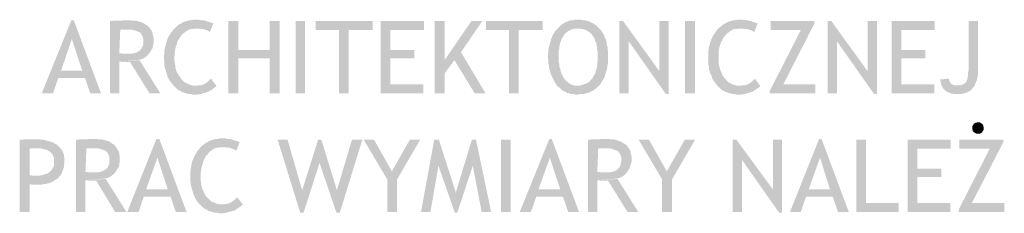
# Model space of a CAD drawing. Header units: millimetres. Extents: x -14047 to 49934, y -21523 to 14989.
# Tile 192 of 201: x 11965 to 12150, y 3869 to 3905. Entities that reach past the tile are written whole.
import ezdxf

# ---------------------------------------------------------------- set-up
doc = ezdxf.new("R2010")
doc.units = ezdxf.units.MM
doc.linetypes.add('ACAD_ISO02W100', pattern=[15, 12, -3])
doc.layers.add('A_PPOŻ', color=1, linetype='ACAD_ISO02W100', lineweight=30, true_color=0xff0000)
doc.layers.add('H', color=7, linetype='Continuous')

# ---------------------------------------------------------------- blocks, each defined once
blk = doc.blocks.new('PODKŁAD')
at = {"layer": 'H', "linetype": 'Continuous'}
for points in [[(15009.08, 6266.68), (15014.64, 6280.35), (15015.08, 6280.35), (15014.73, 6276.82), (15012.7, 6270.91), (15017.2, 6269.5), (15012.17, 6269.5), (15011.2, 6266.68)], [(15018.17, 6266.68), (15017.2, 6269.5), (15012.7, 6270.91), (15016.67, 6270.91), (15014.73, 6276.82), (15015.08, 6280.35), (15020.19, 6266.68)], [(15021.87, 6266.68), (15021.87, 6280.17), (15022.22, 6280.17), (15022.58, 6280.26), (15023.1, 6280.26), (15023.28, 6280.26), (15023.72, 6280.26), (15024.07, 6280.26), (15024.43, 6280.35), (15024.78, 6280.35), (15025.57, 6280.35), (15026.01, 6280.26), (15026.72, 6280.26), (15027.07, 6280.17), (15027.34, 6280.08), (15027.69, 6279.99), (15028.13, 6279.82), (15028.4, 6279.64), (15028.66, 6279.46), (15028.84, 6279.38), (15029.01, 6279.2), (15029.28, 6279.02), (15029.37, 6278.76), (15024.78, 6278.58), (15024.52, 6278.58), (15024.25, 6278.58), (15023.81, 6278.58), (15023.63, 6274.17), (15024.34, 6274.08), (15024.69, 6274.08), (15024.96, 6274.08), (15029.01, 6273.91), (15028.84, 6273.64), (15028.57, 6273.47), (15028.31, 6273.29), (15028.04, 6273.11), (15027.69, 6273.03), (15027.43, 6272.94), (15023.63, 6272.58), (15023.63, 6266.68)], [(15040.65, 6278.14), (15040.47, 6278.23), (15040.21, 6278.4), (15039.94, 6278.49), (15039.68, 6278.58), (15039.42, 6278.67), (15039.06, 6278.67), (15038.71, 6278.76), (15038.27, 6278.76), (15037.92, 6278.76), (15034.13, 6278.93), (15034.3, 6279.11), (15034.83, 6279.55), (15035.36, 6279.82), (15035.63, 6279.99), (15035.98, 6280.08), (15036.24, 6280.17), (15036.5, 6280.26), (15036.86, 6280.35), (15037.21, 6280.35), (15037.47, 6280.43), (15038.27, 6280.43), (15038.62, 6280.43), (15038.97, 6280.35), (15039.33, 6280.35), (15039.68, 6280.26), (15040.03, 6280.17), (15040.3, 6280.08), (15040.56, 6279.99), (15040.83, 6279.9), (15041.09, 6279.82), (15041.27, 6279.73)], [(15044.09, 6266.68), (15044.09, 6280.17), (15045.94, 6280.17), (15045.94, 6274.79), (15051.85, 6273.2), (15045.94, 6273.2), (15045.94, 6266.68)], [(15051.85, 6266.68), (15051.85, 6273.2), (15045.94, 6274.79), (15051.85, 6274.79), (15051.85, 6280.17), (15053.7, 6280.17), (15053.7, 6266.68)], [(15056.7, 6266.68), (15056.7, 6280.17), (15058.47, 6280.17), (15058.47, 6266.68)], [(15064.82, 6266.68), (15064.82, 6278.49), (15060.49, 6278.49), (15060.49, 6280.17), (15071.17, 6280.17), (15071.17, 6278.49), (15066.67, 6278.49), (15066.67, 6266.68)], [(15072.66, 6266.68), (15072.66, 6280.17), (15080.77, 6280.17), (15080.77, 6278.49), (15074.51, 6278.49), (15074.51, 6274.79), (15079.01, 6274.79), (15079.01, 6273.2), (15074.51, 6273.2), (15074.51, 6268.35), (15080.69, 6268.35), (15080.69, 6266.68)], [(15082.8, 6266.68), (15082.8, 6280.17), (15084.65, 6280.17), (15084.65, 6266.68)], [(15084.65, 6270.38), (15084.65, 6272.85), (15089.68, 6280.17), (15091.71, 6280.17), (15087.74, 6274.35), (15086.51, 6272.85)], [(15096.74, 6266.68), (15096.74, 6278.49), (15092.42, 6278.49), (15092.42, 6280.17), (15103.09, 6280.17), (15103.09, 6278.49), (15098.59, 6278.49), (15098.59, 6266.68)], [(15109.17, 6266.41), (15108.91, 6266.5), (15108.55, 6266.5), (15108.2, 6266.59), (15107.94, 6266.68), (15107.58, 6266.76), (15107.32, 6266.94), (15107.06, 6267.03), (15106.79, 6267.2), (15106.53, 6267.38), (15106.35, 6267.56), (15106.09, 6267.82), (15105.82, 6268), (15105.64, 6268.26), (15105.56, 6268.44), (15105.38, 6268.7), (15105.2, 6268.97), (15104.94, 6269.5), (15104.67, 6270.03), (15104.59, 6270.29), (15104.41, 6270.91), (15104.32, 6271.26), (15104.23, 6271.61), (15104.23, 6271.88), (15104.14, 6272.23), (15104.14, 6272.58), (15104.14, 6272.94), (15104.06, 6273.29), (15104.06, 6273.91), (15104.14, 6274.26), (15104.14, 6274.61), (15104.14, 6274.97), (15104.23, 6275.32), (15104.32, 6275.58), (15104.41, 6275.94), (15104.59, 6276.55), (15104.67, 6276.82), (15104.76, 6277.08), (15105.03, 6277.7), (15105.2, 6277.96), (15105.38, 6278.23), (15105.56, 6278.49), (15105.82, 6278.76), (15106, 6278.93), (15106.44, 6279.38), (15106.7, 6279.55), (15106.97, 6279.73), (15107.23, 6279.9), (15107.85, 6280.17), (15108.11, 6280.26), (15108.38, 6280.35), (15108.73, 6280.35), (15109.08, 6280.43), (15109.35, 6280.43), (15109.88, 6280.43), (15110.23, 6280.43), (15110.58, 6280.35), (15110.93, 6280.35), (15111.28, 6280.26), (15111.9, 6280.08), (15112.17, 6279.9), (15112.43, 6279.82), (15112.69, 6279.64), (15113.22, 6279.29), (15113.4, 6279.11), (15113.66, 6278.85), (15109.52, 6278.76), (15109.17, 6278.76), (15108.91, 6278.67), (15108.55, 6278.67), (15108.29, 6278.49), (15108.03, 6278.4), (15107.76, 6278.23), (15107.5, 6278.05), (15107.23, 6277.79), (15107.06, 6277.61), (15106.97, 6277.35), (15106.79, 6277.17), (15106.53, 6276.64), (15106.44, 6276.38), (15106.35, 6276.02), (15106.26, 6275.76), (15106.17, 6275.41), (15106.17, 6275.05), (15106.09, 6274.7), (15106.09, 6274.35), (15106.09, 6274), (15106.09, 6273.2), (15106.09, 6272.85), (15106.09, 6272.5), (15106.17, 6272.14), (15106.17, 6271.79), (15106.35, 6271.17), (15106.44, 6270.82), (15106.53, 6270.56), (15106.61, 6270.29), (15106.79, 6270.03), (15106.88, 6269.76), (15107.14, 6269.41), (15107.32, 6269.14), (15107.58, 6268.88), (15107.85, 6268.7), (15108.03, 6268.53), (15108.29, 6268.35), (15108.55, 6268.26), (15108.91, 6268.17), (15109.17, 6268.09), (15109.52, 6268.09), (15113.66, 6268.09), (15113.4, 6267.91), (15113.22, 6267.65), (15112.96, 6267.47), (15112.69, 6267.29), (15112.43, 6267.12), (15112.17, 6267.03), (15111.9, 6266.85), (15111.64, 6266.76), (15111.28, 6266.68), (15111.02, 6266.59), (15110.67, 6266.5), (15110.32, 6266.5), (15109.97, 6266.5), (15109.61, 6266.41)], [(15117.46, 6266.68), (15117.46, 6280.17), (15118.16, 6280.17), (15119.22, 6276.38), (15119.22, 6266.68)], [(15126.19, 6266.5), (15119.22, 6276.38), (15118.16, 6280.17), (15124.95, 6270.82)], [(15126.19, 6266.5), (15124.95, 6270.82), (15124.95, 6280.17), (15126.72, 6280.17), (15126.72, 6266.5)], [(15129.8, 6266.68), (15129.8, 6280.17), (15131.66, 6280.17), (15131.66, 6266.68)], [(15142.77, 6278.14), (15142.5, 6278.23), (15142.33, 6278.4), (15142.06, 6278.49), (15141.8, 6278.58), (15141.45, 6278.67), (15141.09, 6278.67), (15140.74, 6278.76), (15140.3, 6278.76), (15139.95, 6278.76), (15136.15, 6278.93), (15136.42, 6279.11), (15136.95, 6279.55), (15137.48, 6279.82), (15137.74, 6279.99), (15138.01, 6280.08), (15138.27, 6280.17), (15138.62, 6280.26), (15138.89, 6280.35), (15139.24, 6280.35), (15139.59, 6280.43), (15140.3, 6280.43), (15140.65, 6280.43), (15141.09, 6280.35), (15141.45, 6280.35), (15141.71, 6280.26), (15142.06, 6280.17), (15142.33, 6280.08), (15142.68, 6279.99), (15142.95, 6279.9), (15143.21, 6279.82), (15143.39, 6279.73)], [(15145.68, 6266.68), (15145.68, 6267.12), (15151.5, 6278.49), (15145.86, 6278.49), (15145.86, 6280.17), (15154.05, 6280.17), (15154.05, 6279.73), (15148.23, 6268.35), (15154.23, 6268.35), (15154.23, 6266.68)], [(15156.52, 6266.68), (15156.52, 6280.17), (15157.23, 6280.17), (15158.29, 6276.38), (15158.29, 6266.68)], [(15165.25, 6266.5), (15158.29, 6276.38), (15157.23, 6280.17), (15164.02, 6270.82)], [(15165.25, 6266.5), (15164.02, 6270.82), (15164.02, 6280.17), (15165.78, 6280.17), (15165.78, 6266.5)], [(15168.52, 6266.68), (15168.52, 6280.17), (15176.63, 6280.17), (15176.63, 6278.49), (15170.37, 6278.49), (15170.37, 6274.79), (15174.87, 6274.79), (15174.87, 6273.2), (15170.37, 6273.2), (15170.37, 6268.35), (15176.54, 6268.35), (15176.54, 6266.68)], [(15184.13, 6268.09), (15180.69, 6268.17), (15181.13, 6268.17), (15181.48, 6268.17), (15181.75, 6268.26), (15182.1, 6268.44), (15182.28, 6268.53), (15182.45, 6268.7), (15182.63, 6268.97), (15182.72, 6269.23), (15182.8, 6269.5), (15182.8, 6269.76), (15182.89, 6270.11), (15182.89, 6270.56), (15182.98, 6271), (15182.98, 6280.17), (15184.74, 6280.17), (15184.74, 6271.26), (15184.74, 6270.91), (15184.74, 6270.47), (15184.74, 6270.11), (15184.66, 6269.76), (15184.57, 6269.5), (15184.57, 6269.14), (15184.39, 6268.88), (15184.3, 6268.62), (15184.22, 6268.35)], [(15029.01, 6273.91), (15024.96, 6274.08), (15025.4, 6274.08), (15025.75, 6274.08), (15026.1, 6274.08), (15026.46, 6274.17), (15026.72, 6274.26), (15026.98, 6274.35), (15027.25, 6274.52), (15027.6, 6274.79), (15027.78, 6274.97), (15027.87, 6275.23), (15028.04, 6275.49), (15028.13, 6275.85), (15028.13, 6276.2), (15028.13, 6276.46), (15028.13, 6276.82), (15028.04, 6277.17), (15027.95, 6277.43), (15027.78, 6277.7), (15027.6, 6277.96), (15027.34, 6278.14), (15027.07, 6278.23), (15026.81, 6278.32), (15026.63, 6278.4), (15026.28, 6278.49), (15025.93, 6278.58), (15025.57, 6278.58), (15025.22, 6278.58), (15024.78, 6278.58), (15029.37, 6278.76), (15029.54, 6278.58), (15029.72, 6278.32), (15029.81, 6278.14), (15029.9, 6277.88), (15029.9, 6277.61), (15029.98, 6277.35), (15030.07, 6276.99), (15030.07, 6276.73), (15030.07, 6276.46), (15030.07, 6276.11), (15029.98, 6275.76), (15029.9, 6275.49), (15029.9, 6275.14), (15029.72, 6274.88), (15029.54, 6274.61), (15029.37, 6274.35), (15029.28, 6274.17)], [(15037.39, 6266.41), (15037.03, 6266.5), (15036.68, 6266.5), (15036.06, 6266.68), (15035.8, 6266.76), (15035.45, 6266.85), (15035.19, 6267.03), (15034.66, 6267.29), (15034.22, 6267.73), (15033.95, 6267.91), (15033.78, 6268.17), (15033.6, 6268.35), (15033.42, 6268.62), (15033.25, 6268.79), (15033.07, 6269.06), (15032.89, 6269.32), (15032.81, 6269.59), (15032.63, 6269.94), (15032.54, 6270.2), (15032.36, 6270.82), (15032.28, 6271.08), (15032.19, 6271.44), (15032.1, 6271.79), (15032.1, 6272.14), (15032.1, 6272.5), (15032.01, 6273.2), (15032.01, 6273.73), (15032.1, 6274.08), (15032.1, 6274.44), (15032.1, 6274.79), (15032.19, 6275.14), (15032.36, 6275.76), (15032.45, 6276.11), (15032.63, 6276.64), (15032.72, 6276.99), (15032.89, 6277.26), (15033.33, 6278.05), (15033.6, 6278.32), (15033.86, 6278.67), (15034.13, 6278.93), (15037.92, 6278.76), (15037.56, 6278.76), (15037.3, 6278.67), (15036.95, 6278.67), (15036.68, 6278.58), (15036.42, 6278.4), (15036.06, 6278.23), (15035.89, 6278.05), (15035.63, 6277.88), (15035.36, 6277.61), (15035.19, 6277.35), (15035.1, 6277.26), (15034.75, 6276.73), (15034.57, 6276.46), (15034.48, 6276.2), (15034.39, 6275.85), (15034.22, 6275.32), (15034.13, 6274.97), (15034.04, 6274.26), (15034.04, 6273.91), (15033.95, 6273.55), (15033.95, 6272.94), (15034.04, 6272.58), (15034.04, 6272.23), (15034.13, 6271.88), (15034.13, 6271.53), (15034.22, 6271.26), (15034.3, 6270.91), (15034.57, 6270.38), (15034.75, 6270.11), (15034.92, 6269.85), (15035.1, 6269.59), (15035.28, 6269.32), (15035.54, 6269.06), (15035.8, 6268.79), (15036.06, 6268.62), (15036.33, 6268.53), (15036.59, 6268.35), (15037.21, 6268.17), (15037.47, 6268.09), (15037.83, 6268.09), (15041.88, 6268), (15041.62, 6267.82), (15041.36, 6267.65), (15041.18, 6267.47), (15040.91, 6267.29), (15040.56, 6267.12), (15040.3, 6266.94), (15040.03, 6266.85), (15039.77, 6266.76), (15039.42, 6266.68), (15039.15, 6266.59), (15038.8, 6266.5), (15038.09, 6266.41)], [(15109.52, 6268.09), (15109.88, 6268.09), (15110.23, 6268.17), (15110.58, 6268.26), (15110.84, 6268.35), (15111.11, 6268.44), (15111.37, 6268.53), (15111.64, 6268.7), (15111.9, 6268.97), (15112.08, 6269.14), (15112.34, 6269.41), (15112.43, 6269.5), (15112.52, 6269.76), (15112.69, 6270.03), (15112.87, 6270.29), (15112.96, 6270.56), (15113.05, 6270.82), (15113.14, 6271.08), (15113.31, 6271.79), (15113.31, 6272.14), (15113.31, 6272.5), (15113.4, 6272.85), (15113.4, 6273.2), (15113.4, 6274), (15113.4, 6274.35), (15113.31, 6274.7), (15113.22, 6275.41), (15113.14, 6276.11), (15112.96, 6276.38), (15112.87, 6276.64), (15112.78, 6276.91), (15112.69, 6277.17), (15112.52, 6277.35), (15112.34, 6277.61), (15112.17, 6277.79), (15111.99, 6277.96), (15111.81, 6278.14), (15111.55, 6278.23), (15111.37, 6278.4), (15111.11, 6278.49), (15110.93, 6278.58), (15110.67, 6278.67), (15110.4, 6278.67), (15110.14, 6278.76), (15109.79, 6278.76), (15109.52, 6278.76), (15113.66, 6278.85), (15113.84, 6278.67), (15114.02, 6278.4), (15114.19, 6278.14), (15114.37, 6277.88), (15114.64, 6277.35), (15114.72, 6277.08), (15114.9, 6276.82), (15115.08, 6276.2), (15115.08, 6275.94), (15115.16, 6275.58), (15115.25, 6275.23), (15115.25, 6274.88), (15115.34, 6274.52), (15115.34, 6274.17), (15115.34, 6273.73), (15115.34, 6273.2), (15115.34, 6272.76), (15115.34, 6272.41), (15115.25, 6272.05), (15115.16, 6271.35), (15115.08, 6271.08), (15114.99, 6270.73), (15114.9, 6270.47), (15114.81, 6270.11), (15114.72, 6269.85), (15114.64, 6269.59), (15114.46, 6269.32), (15114.28, 6269.06), (15114.19, 6268.79), (15113.84, 6268.35), (15113.66, 6268.09)], [(15139.42, 6266.41), (15139.06, 6266.5), (15138.8, 6266.5), (15138.09, 6266.68), (15137.83, 6266.76), (15137.57, 6266.85), (15137.21, 6267.03), (15136.68, 6267.29), (15136.24, 6267.73), (15135.98, 6267.91), (15135.8, 6268.17), (15135.63, 6268.35), (15135.45, 6268.62), (15135.27, 6268.79), (15135.1, 6269.06), (15134.92, 6269.32), (15134.83, 6269.59), (15134.74, 6269.94), (15134.57, 6270.2), (15134.39, 6270.82), (15134.3, 6271.08), (15134.3, 6271.44), (15134.21, 6271.79), (15134.13, 6272.14), (15134.13, 6272.5), (15134.13, 6273.2), (15134.13, 6273.73), (15134.13, 6274.08), (15134.13, 6274.44), (15134.21, 6274.79), (15134.21, 6275.14), (15134.39, 6275.76), (15134.48, 6276.11), (15134.66, 6276.64), (15134.83, 6276.99), (15134.92, 6277.26), (15135.45, 6278.05), (15135.63, 6278.32), (15135.89, 6278.67), (15136.15, 6278.93), (15139.95, 6278.76), (15139.68, 6278.76), (15139.33, 6278.67), (15138.98, 6278.67), (15138.71, 6278.58), (15138.45, 6278.4), (15138.18, 6278.23), (15137.92, 6278.05), (15137.65, 6277.88), (15137.48, 6277.61), (15137.21, 6277.35), (15137.12, 6277.26), (15136.77, 6276.73), (15136.68, 6276.46), (15136.51, 6276.2), (15136.42, 6275.85), (15136.24, 6275.32), (15136.15, 6274.97), (15136.07, 6274.26), (15136.07, 6273.91), (15136.07, 6273.55), (15136.07, 6272.94), (15136.07, 6272.58), (15136.07, 6272.23), (15136.15, 6271.88), (15136.24, 6271.53), (15136.33, 6271.26), (15136.42, 6270.91), (15136.68, 6270.38), (15136.77, 6270.11), (15136.95, 6269.85), (15137.12, 6269.59), (15137.39, 6269.32), (15137.57, 6269.06), (15137.83, 6268.79), (15138.09, 6268.62), (15138.36, 6268.53), (15138.62, 6268.35), (15139.24, 6268.17), (15139.59, 6268.09), (15139.86, 6268.09), (15143.92, 6268), (15143.74, 6267.82), (15143.47, 6267.65), (15143.21, 6267.47), (15142.95, 6267.29), (15142.68, 6267.12), (15142.42, 6266.94), (15142.06, 6266.85), (15141.8, 6266.76), (15141.53, 6266.68), (15141.18, 6266.59), (15140.83, 6266.5), (15140.21, 6266.41)], [(15090.3, 6266.68), (15086.51, 6272.85), (15087.74, 6274.35), (15092.33, 6266.68)], [(15029.28, 6266.68), (15025.66, 6272.5), (15025.4, 6272.5), (15025.13, 6272.5), (15024.78, 6272.5), (15024.43, 6272.5), (15024.07, 6272.58), (15023.63, 6272.58), (15027.43, 6272.85), (15031.31, 6266.68)], [(15041.88, 6268), (15037.92, 6268.09), (15038.27, 6268.09), (15038.62, 6268.17), (15038.97, 6268.17), (15039.24, 6268.26), (15039.86, 6268.53), (15040.03, 6268.7), (15040.3, 6268.88), (15040.56, 6269.14), (15040.74, 6269.32), (15040.83, 6269.41)], [(15143.92, 6268), (15139.95, 6268.09), (15140.3, 6268.09), (15140.65, 6268.17), (15141.01, 6268.17), (15141.36, 6268.26), (15141.89, 6268.53), (15142.15, 6268.7), (15142.42, 6268.88), (15142.59, 6269.14), (15142.86, 6269.32), (15142.86, 6269.41)], [(15180.33, 6266.5), (15179.98, 6266.59), (15179.72, 6266.59), (15179.45, 6266.76), (15179.1, 6266.85), (15178.84, 6267.03), (15178.57, 6267.2), (15178.31, 6267.47), (15178.13, 6267.73), (15177.95, 6268), (15177.87, 6268.26), (15177.78, 6268.62), (15177.69, 6268.97), (15177.6, 6269.23), (15179.28, 6269.41), (15179.36, 6269.06), (15179.45, 6268.79), (15179.63, 6268.53), (15179.81, 6268.35), (15180.07, 6268.26), (15180.33, 6268.17), (15180.69, 6268.17), (15184.13, 6268.09), (15183.95, 6267.91), (15183.69, 6267.56), (15183.51, 6267.29), (15183.33, 6267.12), (15183.07, 6267.03), (15182.8, 6266.85), (15182.54, 6266.76), (15182.19, 6266.68), (15181.92, 6266.59), (15181.57, 6266.5), (15181.13, 6266.5)], [(15184.74, 6259.1), (15184.39, 6259.1), (15184.13, 6259.27), (15183.95, 6259.36), (15183.77, 6259.62), (15183.69, 6259.97), (15183.69, 6260.15), (15183.69, 6260.5), (15183.86, 6260.77), (15183.95, 6260.94), (15184.22, 6261.12), (15184.57, 6261.21), (15184.74, 6261.21), (15185.09, 6261.21), (15185.36, 6261.03), (15185.53, 6260.94), (15185.71, 6260.68), (15185.8, 6260.33), (15185.8, 6260.15), (15185.8, 6259.8), (15185.62, 6259.54), (15185.53, 6259.36), (15185.27, 6259.18), (15185, 6259.1)], [(15004.94, 6244.46), (15004.94, 6257.95), (15005.47, 6257.95), (15005.91, 6258.04), (15006.26, 6258.04), (15006.61, 6258.04), (15006.96, 6258.04), (15007.85, 6258.04), (15008.29, 6258.04), (15008.64, 6258.04), (15009.08, 6257.95), (15009.43, 6257.95), (15009.79, 6257.86), (15010.05, 6257.77), (15010.4, 6257.68), (15010.76, 6257.6), (15011.02, 6257.51), (15011.29, 6257.42), (15011.55, 6257.24), (15011.73, 6257.16), (15011.99, 6256.98), (15012.17, 6256.8), (15012.52, 6256.45), (15007.76, 6256.36), (15007.49, 6256.36), (15007.14, 6256.36), (15006.79, 6256.27), (15006.79, 6251.33), (15007.32, 6251.25), (15007.67, 6251.25), (15007.93, 6251.25), (15012.43, 6251.16), (15012.26, 6250.89), (15012.08, 6250.72), (15011.82, 6250.54), (15011.64, 6250.45), (15011.37, 6250.28), (15010.93, 6250.01), (15010.67, 6249.92), (15010.4, 6249.83), (15010.05, 6249.75), (15009.79, 6249.66), (15006.79, 6249.66), (15006.79, 6244.46)], [(15015.52, 6244.46), (15015.52, 6257.95), (15015.78, 6257.95), (15016.23, 6258.04), (15016.67, 6258.04), (15016.93, 6258.04), (15017.37, 6258.04), (15017.72, 6258.04), (15018.08, 6258.13), (15018.43, 6258.13), (15019.22, 6258.13), (15019.66, 6258.04), (15020.37, 6258.04), (15020.63, 6257.95), (15020.99, 6257.86), (15021.34, 6257.77), (15021.87, 6257.6), (15022.05, 6257.42), (15022.31, 6257.24), (15022.49, 6257.16), (15022.75, 6256.98), (15022.84, 6256.8), (15023.02, 6256.54), (15018.43, 6256.36), (15018.17, 6256.36), (15017.9, 6256.36), (15017.46, 6256.36), (15017.28, 6251.95), (15017.99, 6251.86), (15018.34, 6251.86), (15018.61, 6251.86), (15022.75, 6251.69), (15022.49, 6251.42), (15022.22, 6251.25), (15021.96, 6251.07), (15021.69, 6250.89), (15021.43, 6250.81), (15021.08, 6250.72), (15017.28, 6250.36), (15017.28, 6244.46)], [(15025.13, 6244.46), (15030.6, 6258.13), (15031.13, 6258.13), (15030.78, 6254.6), (15028.66, 6248.69), (15033.25, 6247.28), (15028.22, 6247.28), (15027.25, 6244.46)], [(15034.22, 6244.46), (15033.25, 6247.28), (15028.66, 6248.69), (15032.72, 6248.69), (15030.78, 6254.6), (15031.13, 6258.13), (15036.24, 6244.46)], [(15045.59, 6255.92), (15045.41, 6256.01), (15045.15, 6256.18), (15044.88, 6256.27), (15044.62, 6256.36), (15044.27, 6256.45), (15043.91, 6256.45), (15043.56, 6256.54), (15043.21, 6256.54), (15042.85, 6256.54), (15039.06, 6256.71), (15039.24, 6256.89), (15039.77, 6257.33), (15040.3, 6257.6), (15040.56, 6257.77), (15040.91, 6257.86), (15041.18, 6257.95), (15041.44, 6258.04), (15041.8, 6258.13), (15042.15, 6258.13), (15042.41, 6258.21), (15043.12, 6258.21), (15043.56, 6258.21), (15043.91, 6258.13), (15044.27, 6258.13), (15044.62, 6258.04), (15044.88, 6257.95), (15045.24, 6257.86), (15045.5, 6257.77), (15045.77, 6257.68), (15046.03, 6257.6), (15046.21, 6257.51)], [(15057.58, 6244.28), (15053.35, 6257.95), (15055.2, 6257.95), (15057.94, 6248.51)], [(15057.58, 6244.28), (15057.94, 6248.51), (15060.93, 6257.95), (15061.55, 6257.95), (15061.2, 6253.63), (15058.2, 6244.28)], [(15064.37, 6244.28), (15061.2, 6253.63), (15061.55, 6257.95), (15064.46, 6248.51)], [(15064.37, 6244.28), (15064.46, 6248.51), (15067.28, 6257.95), (15069.22, 6257.95), (15064.99, 6244.28)], [(15073.89, 6250.54), (15069.49, 6257.95), (15071.43, 6257.95), (15074.78, 6252.04)], [(15073.89, 6244.46), (15073.89, 6250.54), (15074.78, 6252.04), (15078.13, 6257.95), (15080.07, 6257.95), (15075.75, 6250.54), (15075.75, 6244.46)], [(15080.24, 6244.46), (15082.71, 6257.95), (15083.6, 6257.95), (15083.51, 6253.1), (15082.01, 6244.46)], [(15086.59, 6244.28), (15083.51, 6253.1), (15083.6, 6257.95), (15086.77, 6248.07)], [(15086.59, 6244.28), (15086.77, 6248.07), (15089.77, 6257.95), (15090.56, 6257.95), (15089.95, 6253.1), (15087.04, 6244.28)], [(15091.62, 6244.46), (15089.95, 6253.1), (15090.56, 6257.95), (15093.39, 6244.46)], [(15095.24, 6244.46), (15095.24, 6257.95), (15097.09, 6257.95), (15097.09, 6244.46)], [(15098.77, 6244.46), (15104.32, 6258.13), (15104.76, 6258.13), (15104.41, 6254.6), (15102.29, 6248.69), (15106.88, 6247.28), (15101.85, 6247.28), (15100.88, 6244.46)], [(15107.85, 6244.46), (15106.88, 6247.28), (15102.29, 6248.69), (15106.35, 6248.69), (15104.41, 6254.6), (15104.76, 6258.13), (15109.88, 6244.46)], [(15111.55, 6244.46), (15111.55, 6257.95), (15111.9, 6257.95), (15112.25, 6258.04), (15112.78, 6258.04), (15112.96, 6258.04), (15113.4, 6258.04), (15113.75, 6258.04), (15114.11, 6258.13), (15114.46, 6258.13), (15115.25, 6258.13), (15115.69, 6258.04), (15116.4, 6258.04), (15116.75, 6257.95), (15117.02, 6257.86), (15117.28, 6257.77), (15117.81, 6257.6), (15118.07, 6257.42), (15118.34, 6257.24), (15118.52, 6257.16), (15118.69, 6256.98), (15118.96, 6256.8), (15119.04, 6256.54), (15114.46, 6256.36), (15114.19, 6256.36), (15113.93, 6256.36), (15113.49, 6256.36), (15113.31, 6251.95), (15114.02, 6251.86), (15114.37, 6251.86), (15114.64, 6251.86), (15118.69, 6251.69), (15118.52, 6251.42), (15118.25, 6251.25), (15117.99, 6251.07), (15117.72, 6250.89), (15117.37, 6250.81), (15117.1, 6250.72), (15113.31, 6250.36), (15113.31, 6244.46)], [(15125.48, 6250.54), (15121.07, 6257.95), (15123.01, 6257.95), (15126.36, 6252.04)], [(15125.48, 6244.46), (15125.48, 6250.54), (15126.36, 6252.04), (15129.72, 6257.95), (15131.66, 6257.95), (15127.34, 6250.54), (15127.34, 6244.46)], [(15138.71, 6244.46), (15138.71, 6257.95), (15139.42, 6257.95), (15140.48, 6254.16), (15140.48, 6244.46)], [(15147.44, 6244.28), (15140.48, 6254.16), (15139.42, 6257.95), (15146.3, 6248.6)], [(15147.44, 6244.28), (15146.3, 6248.6), (15146.3, 6257.95), (15147.97, 6257.95), (15147.97, 6244.28)], [(15149.47, 6244.46), (15154.93, 6258.13), (15155.38, 6258.13), (15155.11, 6254.6), (15152.99, 6248.69), (15157.49, 6247.28), (15152.47, 6247.28), (15151.5, 6244.46)], [(15158.46, 6244.46), (15157.49, 6247.28), (15152.99, 6248.69), (15156.96, 6248.69), (15155.11, 6254.6), (15155.38, 6258.13), (15160.49, 6244.46)], [(15161.9, 6244.46), (15161.9, 6257.95), (15163.75, 6257.95), (15163.75, 6246.13), (15169.84, 6246.13), (15169.84, 6244.46)], [(15171.52, 6244.46), (15171.52, 6257.95), (15179.63, 6257.95), (15179.63, 6256.27), (15173.37, 6256.27), (15173.37, 6252.57), (15177.87, 6252.57), (15177.87, 6250.98), (15173.37, 6250.98), (15173.37, 6246.13), (15179.54, 6246.13), (15179.54, 6244.46)], [(15181.13, 6244.46), (15181.13, 6244.9), (15186.94, 6256.27), (15181.22, 6256.27), (15181.22, 6257.95), (15189.5, 6257.95), (15189.5, 6257.51), (15183.6, 6246.13), (15189.68, 6246.13), (15189.68, 6244.46)], [(15012.43, 6251.16), (15008.02, 6251.25), (15008.38, 6251.25), (15008.73, 6251.25), (15009.08, 6251.33), (15009.43, 6251.42), (15009.7, 6251.51), (15010.05, 6251.6), (15010.23, 6251.69), (15010.49, 6251.86), (15010.67, 6252.04), (15010.85, 6252.22), (15011.02, 6252.39), (15011.11, 6252.66), (15011.29, 6252.83), (15011.37, 6253.1), (15011.37, 6253.36), (15011.37, 6253.72), (15011.37, 6253.89), (15011.37, 6254.24), (15011.37, 6254.51), (15011.29, 6254.77), (15011.2, 6254.95), (15011.11, 6255.21), (15010.93, 6255.39), (15010.76, 6255.57), (15010.58, 6255.74), (15010.4, 6255.83), (15010.14, 6256.01), (15009.88, 6256.1), (15009.52, 6256.18), (15009.17, 6256.27), (15008.9, 6256.36), (15008.46, 6256.36), (15008.11, 6256.36), (15007.76, 6256.36), (15012.52, 6256.45), (15012.7, 6256.27), (15012.79, 6256.1), (15012.96, 6255.83), (15013.05, 6255.66), (15013.14, 6255.39), (15013.23, 6255.13), (15013.23, 6254.95), (15013.31, 6254.6), (15013.31, 6254.33), (15013.31, 6253.8), (15013.31, 6253.45), (15013.23, 6253.19), (15013.23, 6252.83), (15013.14, 6252.57), (15013.05, 6252.3), (15012.96, 6252.04), (15012.87, 6251.78), (15012.61, 6251.33)], [(15022.75, 6251.69), (15018.61, 6251.86), (15019.05, 6251.86), (15019.4, 6251.86), (15019.75, 6251.86), (15020.11, 6251.95), (15020.37, 6252.04), (15020.63, 6252.13), (15020.9, 6252.3), (15021.25, 6252.57), (15021.43, 6252.75), (15021.52, 6253.01), (15021.69, 6253.27), (15021.78, 6253.63), (15021.78, 6253.98), (15021.78, 6254.24), (15021.78, 6254.6), (15021.69, 6254.95), (15021.6, 6255.21), (15021.43, 6255.48), (15021.25, 6255.74), (15020.99, 6255.92), (15020.72, 6256.01), (15020.55, 6256.1), (15020.19, 6256.18), (15019.93, 6256.27), (15019.58, 6256.36), (15019.22, 6256.36), (15018.87, 6256.36), (15018.43, 6256.36), (15023.02, 6256.54), (15023.19, 6256.36), (15023.28, 6256.1), (15023.46, 6255.92), (15023.55, 6255.66), (15023.63, 6255.39), (15023.63, 6255.13), (15023.72, 6254.77), (15023.72, 6254.51), (15023.72, 6254.24), (15023.72, 6253.89), (15023.63, 6253.54), (15023.63, 6253.27), (15023.55, 6252.92), (15023.37, 6252.66), (15023.19, 6252.39), (15023.02, 6252.13), (15022.93, 6251.95)], [(15042.33, 6244.19), (15041.97, 6244.28), (15041.62, 6244.28), (15041, 6244.46), (15040.65, 6244.54), (15040.39, 6244.63), (15040.12, 6244.81), (15039.59, 6245.07), (15039.06, 6245.51), (15038.89, 6245.69), (15038.62, 6245.95), (15038.45, 6246.13), (15038.27, 6246.4), (15038.09, 6246.57), (15038, 6246.84), (15037.83, 6247.1), (15037.74, 6247.37), (15037.56, 6247.72), (15037.47, 6247.98), (15037.3, 6248.6), (15037.21, 6248.86), (15037.12, 6249.22), (15037.03, 6249.57), (15037.03, 6249.92), (15036.95, 6250.28), (15036.95, 6250.98), (15036.95, 6251.51), (15036.95, 6251.86), (15037.03, 6252.22), (15037.03, 6252.57), (15037.12, 6252.92), (15037.21, 6253.54), (15037.3, 6253.89), (15037.56, 6254.42), (15037.65, 6254.77), (15037.83, 6255.04), (15038.27, 6255.83), (15038.45, 6256.1), (15038.62, 6256.18), (15038.8, 6256.45), (15039.06, 6256.71), (15042.85, 6256.54), (15042.5, 6256.54), (15042.15, 6256.45), (15041.88, 6256.45), (15041.62, 6256.36), (15041.27, 6256.18), (15041, 6256.01), (15040.74, 6255.83), (15040.56, 6255.66), (15040.3, 6255.39), (15040.12, 6255.13), (15039.94, 6255.04), (15039.68, 6254.51), (15039.5, 6254.24), (15039.42, 6253.98), (15039.33, 6253.63), (15039.15, 6253.1), (15039.06, 6252.75), (15038.97, 6252.04), (15038.89, 6251.69), (15038.89, 6251.33), (15038.89, 6250.72), (15038.89, 6250.36), (15038.97, 6250.01), (15038.97, 6249.66), (15039.06, 6249.31), (15039.15, 6249.04), (15039.24, 6248.69), (15039.5, 6248.16), (15039.59, 6247.89), (15039.77, 6247.63), (15039.94, 6247.37), (15040.21, 6247.1), (15040.47, 6246.84), (15040.74, 6246.57), (15040.91, 6246.4), (15041.18, 6246.31), (15041.53, 6246.13), (15042.06, 6245.95), (15042.41, 6245.87), (15042.68, 6245.87), (15046.82, 6245.78), (15046.56, 6245.6), (15046.29, 6245.43), (15046.03, 6245.25), (15045.77, 6245.07), (15045.5, 6244.9), (15045.24, 6244.72), (15044.97, 6244.63), (15044.62, 6244.54), (15044.35, 6244.46), (15044, 6244.37), (15043.74, 6244.28), (15043.03, 6244.19)], [(15118.69, 6251.69), (15114.64, 6251.86), (15115.08, 6251.86), (15115.43, 6251.86), (15115.78, 6251.86), (15116.13, 6251.95), (15116.4, 6252.04), (15116.66, 6252.13), (15116.93, 6252.3), (15117.28, 6252.57), (15117.46, 6252.75), (15117.55, 6253.01), (15117.72, 6253.27), (15117.72, 6253.63), (15117.81, 6253.98), (15117.81, 6254.24), (15117.81, 6254.6), (15117.72, 6254.95), (15117.63, 6255.21), (15117.46, 6255.48), (15117.28, 6255.74), (15117.02, 6255.92), (15116.75, 6256.01), (15116.49, 6256.1), (15116.31, 6256.18), (15115.96, 6256.27), (15115.61, 6256.36), (15115.25, 6256.36), (15114.9, 6256.36), (15114.46, 6256.36), (15119.04, 6256.54), (15119.22, 6256.36), (15119.4, 6256.1), (15119.49, 6255.92), (15119.57, 6255.66), (15119.57, 6255.39), (15119.66, 6255.13), (15119.75, 6254.77), (15119.75, 6254.51), (15119.75, 6254.24), (15119.75, 6253.89), (15119.66, 6253.54), (15119.57, 6253.27), (15119.49, 6252.92), (15119.4, 6252.66), (15119.22, 6252.39), (15119.04, 6252.13), (15118.96, 6251.95)], [(15022.84, 6244.46), (15019.31, 6250.28), (15019.05, 6250.28), (15018.78, 6250.28), (15018.43, 6250.28), (15018.08, 6250.28), (15017.72, 6250.36), (15017.28, 6250.36), (15021.08, 6250.63), (15024.96, 6244.46)], [(15118.96, 6244.46), (15115.34, 6250.28), (15115.08, 6250.28), (15114.81, 6250.28), (15114.46, 6250.28), (15114.11, 6250.28), (15113.75, 6250.36), (15113.31, 6250.36), (15117.1, 6250.63), (15120.99, 6244.46)], [(15007.93, 6249.57), (15007.67, 6249.57), (15007.23, 6249.57), (15006.79, 6249.66), (15009.79, 6249.66), (15009.43, 6249.66), (15009.08, 6249.57), (15008.73, 6249.57), (15008.29, 6249.57)], [(15046.82, 6245.78), (15042.85, 6245.87), (15043.21, 6245.87), (15043.56, 6245.95), (15043.82, 6245.95), (15044.18, 6246.04), (15044.71, 6246.31), (15044.97, 6246.48), (15045.24, 6246.66), (15045.5, 6246.92), (15045.68, 6247.1), (15045.77, 6247.19)]]:
    blk.add_hatch(color=256, dxfattribs=at).paths.add_polyline_path(points)

msp = doc.modelspace()

# ---------------------------------------------------------------- block references
at = {"layer": 'A_PPOŻ'}
msp.add_blockref('PODKŁAD', (-3039.768, -2375.465), dxfattribs=at)

doc.saveas('drawing.dxf')
